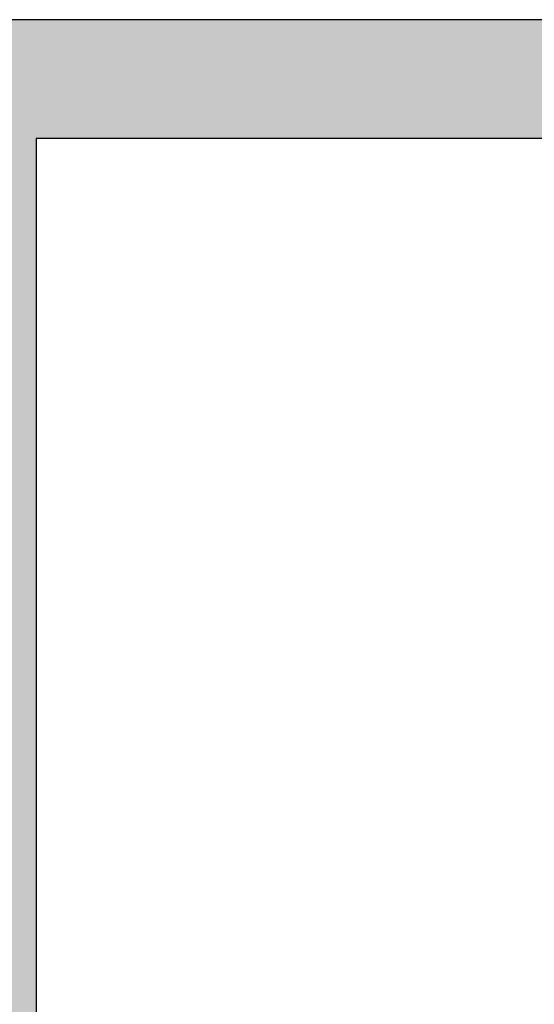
# Model space of a CAD drawing. Header units: millimetres. Extents: x 2709036 to 2756280, y 168165 to 192362.
# Tile 171 of 192: x 2743933 to 2744195, y 174566 to 175065. Entities that reach past the tile are written whole.
import ezdxf

# ---------------------------------------------------------------- set-up
doc = ezdxf.new("R2010")
doc.units = ezdxf.units.MM
doc.header["$MEASUREMENT"] = 0
doc.layers.add('D+H Urządzenia', color=30, linetype='Continuous')

msp = doc.modelspace()

# ---------------------------------------------------------------- linework, layer by layer
at = {"layer": 'D+H Urządzenia'}
for p, q in [((2744808.44, 175065.42), (2743909.64, 175065.42)), ((2744776.24, 175005.22), (2743941.84, 175005.22)), ((2743941.84, 175005.22), (2743941.84, 174170.82))]:
    msp.add_line(p, q, dxfattribs=at)
at = {"layer": 'D+H Urządzenia', "lineweight": 0, "extrusion": (0, 0, -1)}
for points in [[(-2743909.64, 174110.62), (-2743909.64, 175065.42), (-2743941.84, 174110.62)], [(-2743941.84, 174110.62), (-2743909.64, 175065.42), (-2743941.84, 175065.42)]]:
    msp.add_solid(points, dxfattribs=at)
at = {"layer": 'D+H Urządzenia', "lineweight": 0}
for points in [[(2743941.84, 175005.22), (2743941.84, 175065.42), (2744233.78, 175005.22)], [(2744233.78, 175005.22), (2743941.84, 175065.42), (2744233.78, 175065.42)]]:
    msp.add_solid(points, dxfattribs=at)

doc.saveas('drawing.dxf')
